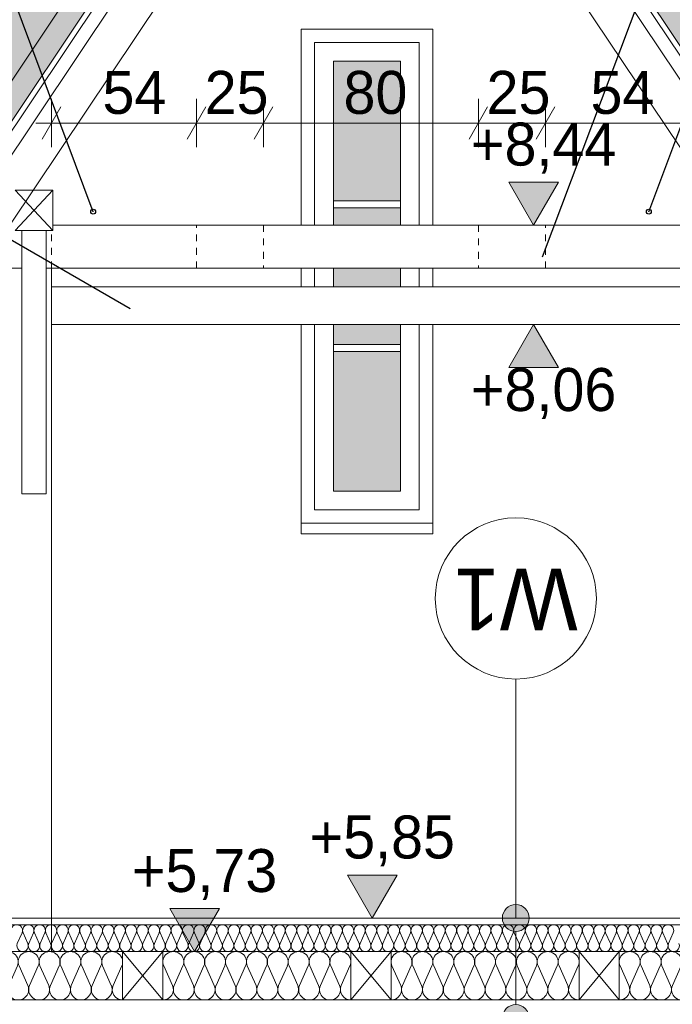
# Model space of a CAD drawing. Extents: x -723047 to -356759, y -30024 to 53940.
# Tile 49 of 121: x -643791 to -641360, y -6796 to -3130. Entities that reach past the tile are written whole.
import ezdxf

# ---------------------------------------------------------------- set-up
doc = ezdxf.new("R2010")
doc.units = 0
doc.header["$MEASUREMENT"] = 0
doc.linetypes.add('Hidden Line', pattern=[50, 25, -25])
for name, color, linetype, lineweight, true_color in [('Arch kolorystyka_Nr_Pióra__104', 7, 'Continuous', 13, 0x876532), ('Arch ocieplenie_Nr_Pióra__44', 7, 'Continuous', 13, 0x029e21), ('Arch stropy_Nr_Pióra__9', 7, 'Continuous', 13, 0x3dad99), ('arch wypelnienia_Nr_Pióra__108', 7, 'Continuous', 13, 0xfd8379), ('arch wypelnienia_Nr_Pióra__2', 7, 'Continuous', 13, 0x7f7f7f)]:
    doc.layers.add(name, color=color, linetype=linetype, lineweight=lineweight, true_color=true_color)
for name, color, linetype, lineweight in [('Arch konstrukcja dachu_Nr_Pióra__46', 5, 'Continuous', 13), ('Arch opisy_Nr_Pióra__1', 7, 'Continuous', 25), ('Arch opisy_Nr_Pióra__21', 7, 'Continuous', 9), ('INWENT KONST. DREWNIANA_Nr_Pióra__21', 7, 'Continuous', 9), ('INWENT OPISY_Nr_Pióra__21', 7, 'Continuous', 9), ('INWENT WYMIARY_Nr_Pióra__21', 7, 'Continuous', 9), ('INWENT. OKNA_Nr_Pióra__21', 7, 'Continuous', 9), ('INWENT. OKNA_Nr_Pióra__5', 7, 'Continuous', 13), ('INWENT.ŚCIANY_Nr_Pióra__21', 7, 'Continuous', 9), ('Inwentaryzacja Konst._Nr_Pióra__1', 7, 'Continuous', 25)]:
    doc.layers.add(name, color=color, linetype=linetype, lineweight=lineweight)
for name, color, linetype in [('Arch ocieplenie', 7, 'Continuous'), ('Arch opisy', 7, 'Continuous'), ('INWENT WYMIARY', 7, 'Continuous')]:
    doc.layers.add(name, color=color, linetype=linetype)
doc.styles.add('GENERATED_STYLE_2', font='txt')
doc.styles.add('GENERATED_STYLE_4', font='txt')
doc.dimstyles.new('GENERATED_STYLE__1', dxfattribs={"dimtxt": 160.000002, "dimasz": 91.2, "dimexe": 0.18, "dimexo": 0, "dimgap": 0.09, "dimtad": 1, "dimtih": 1, "dimtoh": 1, "dimdec": 0, "dimlfac": 0.1, "dimzin": 0, "dimdsep": 46, "dimtxsty": 'GENERATED_STYLE_2', "dimblk": 'ARROWHEAD_2', "dimblk1": 'ARROWHEAD_2', "dimblk2": 'ARROWHEAD_2', "dimcen": 0.09, "dimclrd": 7, "dimclre": 7, "dimclrt": 7, "dimazin": 0, "dimtfac": 1, "dimtdec": 4, "dimtmove": 0, "dimatfit": 3, "dimfxl": 0, "dimtolj": 1, "dimtzin": 0, "dimarcsym": 0})
doc.dimstyles.new('GENERATED_STYLE__10', dxfattribs={"dimtxt": 0.18, "dimasz": 182.4, "dimexe": 0.18, "dimexo": 0.0625, "dimgap": 0.09, "dimtad": 0, "dimtih": 1, "dimtoh": 1, "dimdec": 4, "dimzin": 0, "dimdsep": 46, "dimcen": 0.09, "dimadec": 0, "dimazin": 0, "dimtfac": 1, "dimtdec": 4, "dimtmove": 0, "dimatfit": 3, "dimldrblk": 'ARROWHEAD_5', "dimfxl": 0, "dimtolj": 1, "dimtzin": 0, "dimarcsym": 0})
doc.dimstyles.new('GENERATED_STYLE__4', dxfattribs={"dimtxt": 160.000002, "dimasz": 91.2, "dimexe": 0.18, "dimexo": 0, "dimgap": 0.09, "dimtad": 1, "dimtih": 1, "dimtoh": 1, "dimdec": 0, "dimlfac": 0.1, "dimzin": 0, "dimdsep": 46, "dimtxsty": 'GENERATED_STYLE_2', "dimblk": 'ARROWHEAD_2', "dimblk1": 'ARROWHEAD_2', "dimblk2": 'ARROWHEAD_2', "dimcen": 0.09, "dimclrd": 7, "dimclre": 7, "dimclrt": 7, "dimazin": 0, "dimtfac": 1, "dimtdec": 4, "dimtmove": 2, "dimatfit": 3, "dimfxl": 0, "dimtolj": 1, "dimtzin": 0, "dimarcsym": 0})

# ---------------------------------------------------------------- blocks, each defined once
blk = doc.blocks.new('Izolacja cieplna 14_64', base_point=(-645482, -6599.6))
at = {"layer": 'Arch ocieplenie_Nr_Pióra__44', "linetype": 'Continuous'}
for p, q in [((-643799.4, -6569.8), (-643781.7, -6529.4)), ((-643778.1, -6529.4), (-643760.4, -6569.8)), ((-643756.9, -6569.8), (-643739.2, -6529.4)), ((-643735.6, -6529.4), (-643717.9, -6569.8)), ((-643714.3, -6569.8), (-643696.6, -6529.4)), ((-643693, -6529.4), (-643675.3, -6569.8)), ((-643671.7, -6569.8), (-643654, -6529.4)), ((-643650.5, -6529.4), (-643632.8, -6569.8)), ((-643629.2, -6569.8), (-643611.5, -6529.4)), ((-643607.9, -6529.4), (-643590.2, -6569.8)), ((-643586.6, -6569.8), (-643568.9, -6529.4)), ((-643565.4, -6529.4), (-643547.7, -6569.8)), ((-643544.1, -6569.8), (-643526.4, -6529.4)), ((-643522.8, -6529.4), (-643505.1, -6569.8)), ((-643501.5, -6569.8), (-643483.8, -6529.4)), ((-643480.3, -6529.4), (-643462.6, -6569.8)), ((-643459, -6569.8), (-643441.3, -6529.4)), ((-643437.7, -6529.4), (-643420, -6569.8)), ((-643416.4, -6569.8), (-643398.7, -6529.4)), ((-643395.2, -6529.4), (-643377.5, -6569.8)), ((-643373.9, -6569.8), (-643356.2, -6529.4)), ((-643352.6, -6529.4), (-643334.9, -6569.8)), ((-643331.3, -6569.8), (-643313.6, -6529.4)), ((-643310, -6529.4), (-643292.3, -6569.8)), ((-643288.8, -6569.8), (-643271.1, -6529.4)), ((-643267.5, -6529.4), (-643249.8, -6569.8)), ((-643246.2, -6569.8), (-643228.5, -6529.4)), ((-643224.9, -6529.4), (-643207.2, -6569.8)), ((-643203.7, -6569.8), (-643186, -6529.4)), ((-643182.4, -6529.4), (-643164.7, -6569.8)), ((-643161.1, -6569.8), (-643143.4, -6529.4)), ((-643139.8, -6529.4), (-643122.1, -6569.8)), ((-643118.6, -6569.8), (-643100.9, -6529.4)), ((-643097.3, -6529.4), (-643079.6, -6569.8)), ((-643076, -6569.8), (-643058.3, -6529.4)), ((-643054.7, -6529.4), (-643037, -6569.8)), ((-643033.5, -6569.8), (-643015.8, -6529.4)), ((-643012.2, -6529.4), (-642994.5, -6569.8)), ((-642990.9, -6569.8), (-642973.2, -6529.4)), ((-642969.6, -6529.4), (-642951.9, -6569.8)), ((-642948.3, -6569.8), (-642930.6, -6529.4)), ((-642927.1, -6529.4), (-642909.4, -6569.8)), ((-642905.8, -6569.8), (-642888.1, -6529.4)), ((-642884.5, -6529.4), (-642866.8, -6569.8)), ((-642863.2, -6569.8), (-642845.5, -6529.4)), ((-642842, -6529.4), (-642824.3, -6569.8)), ((-642820.7, -6569.8), (-642803, -6529.4)), ((-642799.4, -6529.4), (-642781.7, -6569.8)), ((-642778.1, -6569.8), (-642760.4, -6529.4)), ((-642756.9, -6529.4), (-642739.2, -6569.8)), ((-642735.6, -6569.8), (-642717.9, -6529.4)), ((-642714.3, -6529.4), (-642696.6, -6569.8)), ((-642693, -6569.8), (-642675.3, -6529.4)), ((-642671.7, -6529.4), (-642654, -6569.8)), ((-642650.5, -6569.8), (-642632.8, -6529.4)), ((-642629.2, -6529.4), (-642611.5, -6569.8)), ((-642607.9, -6569.8), (-642590.2, -6529.4)), ((-642586.6, -6529.4), (-642568.9, -6569.8)), ((-642565.4, -6569.8), (-642547.7, -6529.4)), ((-642544.1, -6529.4), (-642526.4, -6569.8)), ((-642522.8, -6569.8), (-642505.1, -6529.4)), ((-642501.5, -6529.4), (-642483.8, -6569.8)), ((-642480.3, -6569.8), (-642462.6, -6529.4)), ((-642459, -6529.4), (-642441.3, -6569.8)), ((-642437.7, -6569.8), (-642420, -6529.4)), ((-642416.4, -6529.4), (-642398.7, -6569.8)), ((-642395.2, -6569.8), (-642377.5, -6529.4)), ((-642373.9, -6529.4), (-642356.2, -6569.8)), ((-642352.6, -6569.8), (-642334.9, -6529.4)), ((-642331.3, -6529.4), (-642313.6, -6569.8)), ((-642310, -6569.8), (-642292.3, -6529.4)), ((-642288.8, -6529.4), (-642271.1, -6569.8)), ((-642267.5, -6569.8), (-642249.8, -6529.4)), ((-642246.2, -6529.4), (-642228.5, -6569.8)), ((-642224.9, -6569.8), (-642207.2, -6529.4)), ((-642203.7, -6529.4), (-642186, -6569.8)), ((-642182.4, -6569.8), (-642164.7, -6529.4)), ((-642161.1, -6529.4), (-642143.4, -6569.8)), ((-642139.8, -6569.8), (-642122.1, -6529.4)), ((-642118.6, -6529.4), (-642100.9, -6569.8)), ((-642097.3, -6569.8), (-642079.6, -6529.4)), ((-642076, -6529.4), (-642058.3, -6569.8)), ((-642054.7, -6569.8), (-642037, -6529.4)), ((-642033.5, -6529.4), (-642015.7, -6569.8)), ((-642012.2, -6569.8), (-641994.5, -6529.4)), ((-641990.9, -6529.4), (-641973.2, -6569.8)), ((-641969.6, -6569.8), (-641951.9, -6529.4)), ((-641948.3, -6529.4), (-641930.6, -6569.8)), ((-641927.1, -6569.8), (-641909.4, -6529.4)), ((-641905.8, -6529.4), (-641888.1, -6569.8)), ((-641884.5, -6569.8), (-641866.8, -6529.4)), ((-641863.2, -6529.4), (-641845.5, -6569.8)), ((-641842, -6569.8), (-641824.3, -6529.4)), ((-641820.7, -6529.4), (-641803, -6569.8)), ((-641799.4, -6569.8), (-641781.7, -6529.4)), ((-641778.1, -6529.4), (-641760.4, -6569.8)), ((-641756.9, -6569.8), (-641739.2, -6529.4)), ((-641735.6, -6529.4), (-641717.9, -6569.8)), ((-641714.3, -6569.8), (-641696.6, -6529.4)), ((-641693, -6529.4), (-641675.3, -6569.8)), ((-641671.7, -6569.8), (-641654, -6529.4)), ((-641650.5, -6529.4), (-641632.8, -6569.8)), ((-641629.2, -6569.8), (-641611.5, -6529.4)), ((-641607.9, -6529.4), (-641590.2, -6569.8)), ((-641586.6, -6569.8), (-641568.9, -6529.4)), ((-641565.4, -6529.4), (-641547.7, -6569.8)), ((-641544.1, -6569.8), (-641526.4, -6529.4)), ((-641522.8, -6529.4), (-641505.1, -6569.8)), ((-641501.5, -6569.8), (-641483.8, -6529.4)), ((-641480.3, -6529.4), (-641462.6, -6569.8)), ((-641459, -6569.8), (-641441.3, -6529.4)), ((-641437.7, -6529.4), (-641420, -6569.8)), ((-641416.4, -6569.8), (-641398.7, -6529.4)), ((-641395.2, -6529.4), (-641377.5, -6569.8)), ((-641373.9, -6569.8), (-641356.2, -6529.4))]:
    blk.add_line(p, q, dxfattribs=at)
for centre, start_param, end_param in [((-643801.2, -6520.9), 5.870392, 9.837571), ((-643758.6, -6520.9), 5.870392, 9.837571), ((-643716.1, -6520.9), 5.870392, 9.837571), ((-643673.5, -6520.9), 5.870392, 9.837571), ((-643631, -6520.9), 5.870392, 9.837571), ((-643588.4, -6520.9), 5.870392, 9.837571), ((-643545.9, -6520.9), 5.870392, 9.837571), ((-643503.3, -6520.9), 5.870392, 9.837571), ((-643460.8, -6520.9), 5.870392, 9.837571), ((-643418.2, -6520.9), 5.870392, 9.837571), ((-643375.7, -6520.9), 5.870392, 9.837571), ((-643333.1, -6520.9), 5.870392, 9.837571), ((-643290.6, -6520.9), 5.870392, 9.837571), ((-643248, -6520.9), 5.870392, 9.837571), ((-643205.5, -6520.9), 5.870392, 9.837571), ((-643162.9, -6520.9), 5.870392, 9.837571), ((-643120.3, -6520.9), 5.870392, 9.837571), ((-643077.8, -6520.9), 5.870392, 9.837571), ((-643035.2, -6520.9), 5.870392, 9.837571), ((-642992.7, -6520.9), 5.870392, 9.837571), ((-642950.1, -6520.9), 5.870392, 9.837571), ((-642907.6, -6520.9), 5.870392, 9.837571), ((-642865, -6520.9), 5.870392, 9.837571), ((-642822.5, -6520.9), 5.870392, 9.837571), ((-642779.9, -6520.9), 5.870392, 9.837571), ((-642737.4, -6520.9), 5.870392, 9.837571), ((-642694.8, -6520.9), 5.870392, 9.837571), ((-642652.3, -6520.9), 5.870392, 9.837571), ((-642609.7, -6520.9), 5.870392, 9.837571), ((-642567.2, -6520.9), 5.870392, 9.837571), ((-642524.6, -6520.9), 5.870392, 9.837571), ((-642482, -6520.9), 5.870392, 9.837571), ((-642439.5, -6520.9), 5.870392, 9.837571), ((-642396.9, -6520.9), 5.870392, 9.837571), ((-642354.4, -6520.9), 5.870392, 9.837571), ((-642311.8, -6520.9), 5.870392, 9.837571), ((-642269.3, -6520.9), 5.870392, 9.837571), ((-642226.7, -6520.9), 5.870392, 9.837571), ((-642184.2, -6520.9), 5.870392, 9.837571), ((-642141.6, -6520.9), 5.870392, 9.837571), ((-642099.1, -6520.9), 5.870392, 9.837571), ((-642056.5, -6520.9), 5.870392, 9.837571), ((-642014, -6520.9), 5.870392, 9.837571), ((-641971.4, -6520.9), 5.870392, 9.837571), ((-641928.9, -6520.9), 5.870392, 9.837571), ((-641886.3, -6520.9), 5.870392, 9.837571), ((-641843.7, -6520.9), 5.870392, 9.837571), ((-641801.2, -6520.9), 5.870392, 9.837571), ((-641758.6, -6520.9), 5.870392, 9.837571), ((-641716.1, -6520.9), 5.870392, 9.837571), ((-641673.5, -6520.9), 5.870392, 9.837571), ((-641631, -6520.9), 5.870392, 9.837571), ((-641588.4, -6520.9), 5.870392, 9.837571), ((-641545.9, -6520.9), 5.870392, 9.837571), ((-641503.3, -6520.9), 5.870392, 9.837571), ((-641460.8, -6520.9), 5.870392, 9.837571), ((-641418.2, -6520.9), 5.870392, 9.837571), ((-641375.7, -6520.9), 5.870392, 9.837571), ((-643779.9, -6578.3), 2.7288, 6.695979), ((-643737.4, -6578.3), 2.7288, 6.695979), ((-643694.8, -6578.3), 2.7288, 6.695979), ((-643652.3, -6578.3), 2.7288, 6.695979), ((-643609.7, -6578.3), 2.7288, 6.695979), ((-643567.2, -6578.3), 2.7288, 6.695979), ((-643524.6, -6578.3), 2.7288, 6.695979), ((-643482, -6578.3), 2.7288, 6.695979), ((-643439.5, -6578.3), 2.7288, 6.695979), ((-643396.9, -6578.3), 2.7288, 6.695979), ((-643354.4, -6578.3), 2.7288, 6.695979), ((-643311.8, -6578.3), 2.7288, 6.695979), ((-643269.3, -6578.3), 2.7288, 6.695979), ((-643226.7, -6578.3), 2.7288, 6.695979), ((-643184.2, -6578.3), 2.7288, 6.695979), ((-643141.6, -6578.3), 2.7288, 6.695979), ((-643099.1, -6578.3), 2.7288, 6.695979), ((-643056.5, -6578.3), 2.7288, 6.695979), ((-643014, -6578.3), 2.7288, 6.695979), ((-642971.4, -6578.3), 2.7288, 6.695979), ((-642928.9, -6578.3), 2.7288, 6.695979), ((-642886.3, -6578.3), 2.7288, 6.695979), ((-642843.8, -6578.3), 2.7288, 6.695979), ((-642801.2, -6578.3), 2.7288, 6.695979), ((-642758.6, -6578.3), 2.7288, 6.695979), ((-642716.1, -6578.3), 2.7288, 6.695979), ((-642673.5, -6578.3), 2.7288, 6.695979), ((-642631, -6578.3), 2.7288, 6.695979), ((-642588.4, -6578.3), 2.7288, 6.695979), ((-642545.9, -6578.3), 2.7288, 6.695979), ((-642503.3, -6578.3), 2.7288, 6.695979), ((-642460.8, -6578.3), 2.7288, 6.695979), ((-642418.2, -6578.3), 2.7288, 6.695979), ((-642375.7, -6578.3), 2.7288, 6.695979), ((-642333.1, -6578.3), 2.7288, 6.695979), ((-642290.6, -6578.3), 2.7288, 6.695979), ((-642248, -6578.3), 2.7288, 6.695979), ((-642205.5, -6578.3), 2.7288, 6.695979), ((-642162.9, -6578.3), 2.7288, 6.695979), ((-642120.3, -6578.3), 2.7288, 6.695979), ((-642077.8, -6578.3), 2.7288, 6.695979), ((-642035.2, -6578.3), 2.7288, 6.695979), ((-641992.7, -6578.3), 2.7288, 6.695979), ((-641950.1, -6578.3), 2.7288, 6.695979), ((-641907.6, -6578.3), 2.7288, 6.695979), ((-641865, -6578.3), 2.7288, 6.695979), ((-641822.5, -6578.3), 2.7288, 6.695979), ((-641779.9, -6578.3), 2.7288, 6.695979), ((-641737.4, -6578.3), 2.7288, 6.695979), ((-641694.8, -6578.3), 2.7288, 6.695979), ((-641652.3, -6578.3), 2.7288, 6.695979), ((-641609.7, -6578.3), 2.7288, 6.695979), ((-641567.2, -6578.3), 2.7288, 6.695979), ((-641524.6, -6578.3), 2.7288, 6.695979), ((-641482, -6578.3), 2.7288, 6.695979), ((-641439.5, -6578.3), 2.7288, 6.695979), ((-641396.9, -6578.3), 2.7288, 6.695979), ((-641354.4, -6578.3), 2.7288, 6.695979)]:
    blk.add_ellipse(centre, major_axis=(21.3, 0), ratio=0.999587, start_param=start_param, end_param=end_param, dxfattribs=at)
blk = doc.blocks.new('Izolacja cieplna 14_65', base_point=(-643257, -6779.6))
at = {"layer": 'Arch ocieplenie_Nr_Pióra__44', "linetype": 'Continuous'}
for p, q in [((-643253.8, -6653.3), (-643221.4, -6726)), ((-643214.9, -6726), (-643182.5, -6653.3)), ((-643176, -6653.3), (-643143.6, -6726)), ((-643137.1, -6726), (-643104.8, -6653.3)), ((-643098.2, -6653.3), (-643065.9, -6726)), ((-643059.3, -6726), (-643027, -6653.3)), ((-643020.4, -6653.3), (-642988.1, -6726)), ((-642981.6, -6726), (-642949.2, -6653.3)), ((-642942.7, -6653.3), (-642910.3, -6726)), ((-642903.8, -6726), (-642871.4, -6653.3)), ((-642864.9, -6653.3), (-642832.5, -6726)), ((-642826, -6726), (-642793.6, -6653.3)), ((-642787.1, -6653.3), (-642754.8, -6726)), ((-642748.2, -6726), (-642715.9, -6653.3)), ((-642709.3, -6653.3), (-642677, -6726)), ((-642670.4, -6726), (-642638.1, -6653.3)), ((-642631.6, -6653.3), (-642599.2, -6726)), ((-642592.7, -6726), (-642560.3, -6653.3))]:
    blk.add_line(p, q, dxfattribs=at)
for centre, start_param, end_param in [((-643218.2, -6637.9), 5.870392, 9.837571), ((-643140.4, -6637.9), 5.870392, 9.837571), ((-643062.6, -6637.9), 5.870392, 9.837571), ((-642984.8, -6637.9), 5.870392, 9.837571), ((-642907, -6637.9), 5.870392, 9.837571), ((-642829.3, -6637.9), 5.870392, 9.837571), ((-642751.5, -6637.9), 5.870392, 9.837571), ((-642673.7, -6637.9), 5.870392, 9.837571), ((-642595.9, -6637.9), 5.870392, 9.837571), ((-643257, -6741.3), 4.712389, 6.695979), ((-643179.3, -6741.3), 2.7288, 6.695979), ((-643101.5, -6741.3), 2.7288, 6.695979), ((-643023.7, -6741.3), 2.7288, 6.695979), ((-642945.9, -6741.3), 2.7288, 6.695979), ((-642868.2, -6741.3), 2.7288, 6.695979), ((-642790.4, -6741.3), 2.7288, 6.695979), ((-642712.6, -6741.3), 2.7288, 6.695979), ((-642634.8, -6741.3), 2.7288, 6.695979), ((-642557, -6741.3), 2.7288, 4.712389)]:
    blk.add_ellipse(centre, major_axis=(38.9, 0), ratio=0.984395, start_param=start_param, end_param=end_param, dxfattribs=at)
blk = doc.blocks.new('Izolacja cieplna 14_66', base_point=(-644107, -6779.6))
at = {"layer": 'Arch ocieplenie_Nr_Pióra__44', "linetype": 'Continuous'}
for p, q in [((-644103.8, -6653.3), (-644071.4, -6726)), ((-644064.9, -6726), (-644032.5, -6653.3)), ((-644026, -6653.3), (-643993.6, -6726)), ((-643987.1, -6726), (-643954.8, -6653.3)), ((-643948.2, -6653.3), (-643915.9, -6726)), ((-643909.3, -6726), (-643877, -6653.3)), ((-643870.4, -6653.3), (-643838.1, -6726)), ((-643831.6, -6726), (-643799.2, -6653.3)), ((-643792.7, -6653.3), (-643760.3, -6726)), ((-643753.8, -6726), (-643721.4, -6653.3)), ((-643714.9, -6653.3), (-643682.5, -6726)), ((-643676, -6726), (-643643.6, -6653.3)), ((-643637.1, -6653.3), (-643604.8, -6726)), ((-643598.2, -6726), (-643565.9, -6653.3)), ((-643559.3, -6653.3), (-643527, -6726)), ((-643520.4, -6726), (-643488.1, -6653.3)), ((-643481.6, -6653.3), (-643449.2, -6726)), ((-643442.7, -6726), (-643410.3, -6653.3))]:
    blk.add_line(p, q, dxfattribs=at)
for centre, start_param, end_param in [((-644068.2, -6637.9), 5.870392, 9.837571), ((-643990.4, -6637.9), 5.870392, 9.837571), ((-643912.6, -6637.9), 5.870392, 9.837571), ((-643834.8, -6637.9), 5.870392, 9.837571), ((-643757, -6637.9), 5.870392, 9.837571), ((-643679.3, -6637.9), 5.870392, 9.837571), ((-643601.5, -6637.9), 5.870392, 9.837571), ((-643523.7, -6637.9), 5.870392, 9.837571), ((-643445.9, -6637.9), 5.870392, 9.837571), ((-644107, -6741.3), 4.712389, 6.695979), ((-644029.3, -6741.3), 2.7288, 6.695979), ((-643951.5, -6741.3), 2.7288, 6.695979), ((-643873.7, -6741.3), 2.7288, 6.695979), ((-643795.9, -6741.3), 2.7288, 6.695979), ((-643718.2, -6741.3), 2.7288, 6.695979), ((-643640.4, -6741.3), 2.7288, 6.695979), ((-643562.6, -6741.3), 2.7288, 6.695979), ((-643484.8, -6741.3), 2.7288, 6.695979), ((-643407, -6741.3), 2.7288, 4.712389)]:
    blk.add_ellipse(centre, major_axis=(38.9, 0), ratio=0.984395, start_param=start_param, end_param=end_param, dxfattribs=at)
blk = doc.blocks.new('Izolacja cieplna 14_69', base_point=(-642407, -6779.6))
at = {"layer": 'Arch ocieplenie_Nr_Pióra__44', "linetype": 'Continuous'}
for p, q in [((-642403.8, -6653.3), (-642371.4, -6726)), ((-642364.9, -6726), (-642332.5, -6653.3)), ((-642326, -6653.3), (-642293.6, -6726)), ((-642287.1, -6726), (-642254.8, -6653.3)), ((-642248.2, -6653.3), (-642215.9, -6726)), ((-642209.3, -6726), (-642177, -6653.3)), ((-642170.4, -6653.3), (-642138.1, -6726)), ((-642131.6, -6726), (-642099.2, -6653.3)), ((-642092.7, -6653.3), (-642060.3, -6726)), ((-642053.8, -6726), (-642021.4, -6653.3)), ((-642014.9, -6653.3), (-641982.5, -6726)), ((-641976, -6726), (-641943.6, -6653.3)), ((-641937.1, -6653.3), (-641904.8, -6726)), ((-641898.2, -6726), (-641865.9, -6653.3)), ((-641859.3, -6653.3), (-641827, -6726)), ((-641820.4, -6726), (-641788.1, -6653.3)), ((-641781.6, -6653.3), (-641749.2, -6726)), ((-641742.7, -6726), (-641710.3, -6653.3))]:
    blk.add_line(p, q, dxfattribs=at)
for centre, start_param, end_param in [((-642368.2, -6637.9), 5.870392, 9.837571), ((-642290.4, -6637.9), 5.870392, 9.837571), ((-642212.6, -6637.9), 5.870392, 9.837571), ((-642134.8, -6637.9), 5.870392, 9.837571), ((-642057, -6637.9), 5.870392, 9.837571), ((-641979.3, -6637.9), 5.870392, 9.837571), ((-641901.5, -6637.9), 5.870392, 9.837571), ((-641823.7, -6637.9), 5.870392, 9.837571), ((-641745.9, -6637.9), 5.870392, 9.837571), ((-642407, -6741.3), 4.712389, 6.695979), ((-642329.3, -6741.3), 2.7288, 6.695979), ((-642251.5, -6741.3), 2.7288, 6.695979), ((-642173.7, -6741.3), 2.7288, 6.695979), ((-642095.9, -6741.3), 2.7288, 6.695979), ((-642018.2, -6741.3), 2.7288, 6.695979), ((-641940.4, -6741.3), 2.7288, 6.695979), ((-641862.6, -6741.3), 2.7288, 6.695979), ((-641784.8, -6741.3), 2.7288, 6.695979), ((-641707, -6741.3), 2.7288, 4.712389)]:
    blk.add_ellipse(centre, major_axis=(38.9, 0), ratio=0.984395, start_param=start_param, end_param=end_param, dxfattribs=at)
blk = doc.blocks.new('Izolacja cieplna 14_70', base_point=(-641557, -6779.6))
at = {"layer": 'Arch ocieplenie_Nr_Pióra__44', "linetype": 'Continuous'}
for p, q in [((-641553.8, -6653.3), (-641521.4, -6726)), ((-641514.9, -6726), (-641482.5, -6653.3)), ((-641476, -6653.3), (-641443.6, -6726)), ((-641437.1, -6726), (-641404.8, -6653.3)), ((-641398.2, -6653.3), (-641365.9, -6726)), ((-641359.3, -6726), (-641327, -6653.3)), ((-641320.4, -6653.3), (-641288.1, -6726)), ((-641281.6, -6726), (-641249.2, -6653.3)), ((-641242.7, -6653.3), (-641210.3, -6726)), ((-641203.8, -6726), (-641171.4, -6653.3)), ((-641164.9, -6653.3), (-641132.5, -6726)), ((-641126, -6726), (-641093.6, -6653.3)), ((-641087.1, -6653.3), (-641054.8, -6726)), ((-641048.2, -6726), (-641015.9, -6653.3)), ((-641009.3, -6653.3), (-640977, -6726)), ((-640970.4, -6726), (-640938.1, -6653.3)), ((-640931.6, -6653.3), (-640899.2, -6726)), ((-640892.7, -6726), (-640860.3, -6653.3))]:
    blk.add_line(p, q, dxfattribs=at)
for centre, start_param, end_param in [((-641518.2, -6637.9), 5.870392, 9.837571), ((-641440.4, -6637.9), 5.870392, 9.837571), ((-641362.6, -6637.9), 5.870392, 9.837571), ((-641284.8, -6637.9), 5.870392, 9.837571), ((-641207, -6637.9), 5.870392, 9.837571), ((-641129.3, -6637.9), 5.870392, 9.837571), ((-641051.5, -6637.9), 5.870392, 9.837571), ((-640973.7, -6637.9), 5.870392, 9.837571), ((-640895.9, -6637.9), 5.870392, 9.837571), ((-641557, -6741.3), 4.712389, 6.695979), ((-641479.3, -6741.3), 2.7288, 6.695979), ((-641401.5, -6741.3), 2.7288, 6.695979), ((-641323.7, -6741.3), 2.7288, 6.695979), ((-641245.9, -6741.3), 2.7288, 6.695979), ((-641168.2, -6741.3), 2.7288, 6.695979), ((-641090.4, -6741.3), 2.7288, 6.695979), ((-641012.6, -6741.3), 2.7288, 6.695979), ((-640934.8, -6741.3), 2.7288, 6.695979), ((-640857, -6741.3), 2.7288, 4.712389)]:
    blk.add_ellipse(centre, major_axis=(38.9, 0), ratio=0.984395, start_param=start_param, end_param=end_param, dxfattribs=at)
blk = doc.blocks.new('Wymiary_136', base_point=(-641876.1, -3894.6))
at = {"layer": 'INWENT WYMIARY_Nr_Pióra__21', "linetype": 'Continuous'}
blk.add_hatch(color=256, dxfattribs=at).paths.add_polyline_path([(-641876.1, -3894.6), (-641968.9, -3734.6), (-641783.3, -3734.6)], flags=0)
for p, q in [((-641876.1, -3894.6), (-641968.9, -3734.6)), ((-641968.9, -3734.6), (-641783.3, -3734.6)), ((-641783.3, -3734.6), (-641876.1, -3894.6)), ((-641876.1, -3894.6), (-641996.1, -3894.6)), ((-641876.1, -3894.6), (-641756.1, -3894.6))]:
    blk.add_line(p, q, dxfattribs=at)
at = {"layer": 'INWENT WYMIARY_Nr_Pióra__21', "insert": (-642109.5, -3702.6), "char_height": 160, "attachment_point": 7, "style": 'GENERATED_STYLE_2'}
blk.add_mtext('{+8,44}', dxfattribs=at)
blk = doc.blocks.new('Wymiary_137', base_point=(-642477, -6474.6))
at = {"layer": 'INWENT WYMIARY_Nr_Pióra__21', "linetype": 'Continuous'}
blk.add_hatch(color=256, dxfattribs=at).paths.add_polyline_path([(-642477, -6474.6), (-642569.8, -6314.6), (-642384.2, -6314.6)], flags=0)
for p, q in [((-642477, -6474.6), (-642569.8, -6314.6)), ((-642569.8, -6314.6), (-642384.2, -6314.6)), ((-642384.2, -6314.6), (-642477, -6474.6)), ((-642477, -6474.6), (-642597, -6474.6)), ((-642477, -6474.6), (-642357, -6474.6))]:
    blk.add_line(p, q, dxfattribs=at)
at = {"layer": 'INWENT WYMIARY_Nr_Pióra__21', "insert": (-642710.5, -6282.6), "char_height": 160, "attachment_point": 7, "style": 'GENERATED_STYLE_2'}
blk.add_mtext('{+5,85}', dxfattribs=at)
blk = doc.blocks.new('Wymiary_263', base_point=(-641876.1, -4264.6))
at = {"layer": 'INWENT WYMIARY_Nr_Pióra__21', "linetype": 'Continuous'}
blk.add_hatch(color=256, dxfattribs=at).paths.add_polyline_path([(-641876.1, -4264.6), (-641968.9, -4424.6), (-641783.3, -4424.6)], flags=0)
for p, q in [((-641876.1, -4264.6), (-641996.1, -4264.6)), ((-641876.1, -4264.6), (-641968.9, -4424.6)), ((-641876.1, -4264.6), (-641756.1, -4264.6)), ((-641783.3, -4424.6), (-641876.1, -4264.6)), ((-641968.9, -4424.6), (-641783.3, -4424.6))]:
    blk.add_line(p, q, dxfattribs=at)
at = {"layer": 'INWENT WYMIARY_Nr_Pióra__21', "insert": (-642109.5, -4616.6), "char_height": 160, "attachment_point": 7, "style": 'GENERATED_STYLE_2'}
blk.add_mtext('{+8,06}', dxfattribs=at)
blk = doc.blocks.new('Wymiary_266', base_point=(-643139.1, -6599.6))
at = {"layer": 'INWENT WYMIARY_Nr_Pióra__21', "linetype": 'Continuous'}
blk.add_hatch(color=256, dxfattribs=at).paths.add_polyline_path([(-643139.1, -6599.6), (-643231.9, -6439.6), (-643046.3, -6439.6)], flags=0)
for p, q in [((-643139.1, -6599.6), (-643231.9, -6439.6)), ((-643231.9, -6439.6), (-643046.3, -6439.6)), ((-643046.3, -6439.6), (-643139.1, -6599.6)), ((-643139.1, -6599.6), (-643259.1, -6599.6)), ((-643139.1, -6599.6), (-643019.1, -6599.6))]:
    blk.add_line(p, q, dxfattribs=at)
at = {"layer": 'INWENT WYMIARY_Nr_Pióra__21', "insert": (-643372.5, -6407.6), "char_height": 160, "attachment_point": 7, "style": 'GENERATED_STYLE_2'}
blk.add_mtext('{+5,73}', dxfattribs=at)
blk = doc.blocks.new('*D1144')
at = {"layer": 'INWENT WYMIARY_Nr_Pióra__21', "linetype": 'Continuous'}
for p, q in [((-643672, -3604.6), (-643672, -3424.6)), ((-643132, -3604.6), (-643132, -3424.6)), ((-643637.4, -3454.6), (-643706.7, -3574.6)), ((-643097.4, -3454.6), (-643166.7, -3574.6)), ((-643730.7, -3514.6), (-643672, -3514.6)), ((-643672, -3514.6), (-643132, -3514.6))]:
    blk.add_line(p, q, dxfattribs=at)
at = {"layer": 'INWENT WYMIARY_Nr_Pióra__21', "char_height": 160, "attachment_point": 7, "style": 'GENERATED_STYLE_2'}
for s, insert in [('{54}', (-643482.2, -3482.6)), ('{25}', (-643101.5, -3482.6)), ('{80}', (-642584.4, -3482.6)), ('{25}', (-642051.5, -3482.6)), ('{54}', (-641664.4, -3482.6))]:
    blk.add_mtext(s, dxfattribs=dict(at, insert=insert))
blk = doc.blocks.new('ARROWHEAD_2')
at = {"color": 0, "linetype": 'Continuous', "lineweight": 0}
for p, q in [((-0.378, -0.655), (0.378, 0.655)), ((0, 0), (-1, 0))]:
    blk.add_line(p, q, dxfattribs=at)
blk = doc.blocks.new('*D1145')
at = {"layer": 'INWENT WYMIARY_Nr_Pióra__21', "linetype": 'Continuous'}
for p, q in [((-643132, -3604.6), (-643132, -3424.6)), ((-642882, -3604.6), (-642882, -3424.6)), ((-643097.4, -3454.6), (-643166.7, -3574.6)), ((-642847.4, -3454.6), (-642916.7, -3574.6)), ((-643132, -3514.6), (-642882, -3514.6))]:
    blk.add_line(p, q, dxfattribs=at)
at = {"layer": 'INWENT WYMIARY_Nr_Pióra__21', "char_height": 160, "attachment_point": 7, "style": 'GENERATED_STYLE_2'}
for s, insert in [('{54}', (-643482.2, -3482.6)), ('{25}', (-643101.5, -3482.6)), ('{80}', (-642584.4, -3482.6)), ('{25}', (-642051.5, -3482.6)), ('{54}', (-641664.4, -3482.6))]:
    blk.add_mtext(s, dxfattribs=dict(at, insert=insert))
blk = doc.blocks.new('*D1146')
at = {"layer": 'INWENT WYMIARY_Nr_Pióra__21', "linetype": 'Continuous'}
for p, q in [((-642882, -3604.6), (-642882, -3424.6)), ((-642082, -3604.6), (-642082, -3424.6)), ((-642847.4, -3454.6), (-642916.7, -3574.6)), ((-642047.4, -3454.6), (-642116.7, -3574.6)), ((-642882, -3514.6), (-642082, -3514.6))]:
    blk.add_line(p, q, dxfattribs=at)
at = {"layer": 'INWENT WYMIARY_Nr_Pióra__21', "char_height": 160, "attachment_point": 7, "style": 'GENERATED_STYLE_2'}
for s, insert in [('{54}', (-643482.2, -3482.6)), ('{25}', (-643101.5, -3482.6)), ('{80}', (-642584.4, -3482.6)), ('{25}', (-642051.5, -3482.6)), ('{54}', (-641664.4, -3482.6))]:
    blk.add_mtext(s, dxfattribs=dict(at, insert=insert))
blk = doc.blocks.new('*D1147')
at = {"layer": 'INWENT WYMIARY_Nr_Pióra__21', "linetype": 'Continuous'}
for p, q in [((-642082, -3604.6), (-642082, -3424.6)), ((-641832, -3604.6), (-641832, -3424.6)), ((-642047.4, -3454.6), (-642116.7, -3574.6)), ((-641797.4, -3454.6), (-641866.7, -3574.6)), ((-642082, -3514.6), (-641832, -3514.6))]:
    blk.add_line(p, q, dxfattribs=at)
at = {"layer": 'INWENT WYMIARY_Nr_Pióra__21', "char_height": 160, "attachment_point": 7, "style": 'GENERATED_STYLE_2'}
for s, insert in [('{54}', (-643482.2, -3482.6)), ('{25}', (-643101.5, -3482.6)), ('{80}', (-642584.4, -3482.6)), ('{25}', (-642051.5, -3482.6)), ('{54}', (-641664.4, -3482.6))]:
    blk.add_mtext(s, dxfattribs=dict(at, insert=insert))
blk = doc.blocks.new('*D1148')
at = {"layer": 'INWENT WYMIARY_Nr_Pióra__21', "linetype": 'Continuous'}
for p, q in [((-641832, -3604.6), (-641832, -3424.6)), ((-641292, -3604.6), (-641292, -3424.6)), ((-641797.4, -3454.6), (-641866.7, -3574.6)), ((-641326.7, -3574.6), (-641257.4, -3454.6)), ((-641832, -3514.6), (-641292, -3514.6)), ((-641292, -3514.6), (-641233.4, -3514.6))]:
    blk.add_line(p, q, dxfattribs=at)
at = {"layer": 'INWENT WYMIARY_Nr_Pióra__21', "char_height": 160, "attachment_point": 7, "style": 'GENERATED_STYLE_2'}
for s, insert in [('{54}', (-643482.2, -3482.6)), ('{25}', (-643101.5, -3482.6)), ('{80}', (-642584.4, -3482.6)), ('{25}', (-642051.5, -3482.6)), ('{54}', (-641664.4, -3482.6))]:
    blk.add_mtext(s, dxfattribs=dict(at, insert=insert))
blk = doc.blocks.new('ARROWHEAD_5')
at = {"color": 0, "linetype": 'Continuous', "lineweight": 0}
blk.add_line((0, 0), (-1, 0), dxfattribs=at)
blk.add_solid([(-1, 0.2679), (0, 0), (-1, -0.2679), (-1, 0.2679)], dxfattribs=at)
blk = doc.blocks.new('Linia_153', base_point=(-641942.6, -6847.1))
at = {"layer": 'Arch opisy_Nr_Pióra__21', "linetype": 'Continuous'}
for points in [[(-641892.6, -6474.6), (-641896.4, -6455.5), (-641907.3, -6439.3), (-641923.5, -6428.4), (-641942.6, -6424.6), (-641961.8, -6428.4), (-641978, -6439.3), (-641988.8, -6455.5), (-641992.6, -6474.6), (-641988.8, -6493.7), (-641978, -6510), (-641961.8, -6520.8), (-641942.6, -6524.6), (-641923.5, -6520.8), (-641907.3, -6510), (-641896.4, -6493.7)], [(-641892.6, -6847.1), (-641896.4, -6828), (-641907.3, -6811.8), (-641923.5, -6800.9), (-641942.6, -6797.1), (-641961.8, -6800.9), (-641978, -6811.8), (-641988.8, -6828), (-641992.6, -6847.1), (-641988.8, -6866.2), (-641978, -6882.5), (-641961.8, -6893.3), (-641942.6, -6897.1), (-641923.5, -6893.3), (-641907.3, -6882.5), (-641896.4, -6866.2)]]:
    blk.add_hatch(color=256, dxfattribs=at).paths.add_polyline_path(points, flags=0)
blk.add_line((-641942.6, -6797.1), (-641942.6, -6524.6), dxfattribs=at)
for centre in [(-641942.6, -6474.6), (-641942.6, -6847.1)]:
    blk.add_circle(centre, 50, dxfattribs=at)
blk = doc.blocks.new('Linia_154', base_point=(-641942.6, -6474.6))
at = {"layer": 'Arch opisy_Nr_Pióra__21', "linetype": 'Continuous'}
blk.add_line((-641942.6, -6474.6), (-641942.6, -5584.8), dxfattribs=at)
blk.add_circle((-641942.6, -5284.8), 300, dxfattribs=at)

msp = doc.modelspace()

# ---------------------------------------------------------------- hatches: boundary and pattern name
at = {"layer": 'Arch kolorystyka_Nr_Pióra__104', "linetype": 'Continuous', "lineweight": 0, "true_color": 0x21190c}
msp.add_hatch(color=28, dxfattribs=at).paths.add_polyline_path([(-647922, -6554.6), (-647922, -8874.6), (-647815, -8996, -0.090327), (-647822, -8957.2), (-647822, -8790.6, -0.189103), (-647842, -8739.6), (-647732, -8753.3), (-647732, -8723.3), (-647694.9, -8723.3), (-647674.6, -8707.4), (-647688.6, -8689.4), (-647688.6, -8539.4), (-647222, -8174.8), (-647012.5, -8011.2), (-646835.8, -7863.7), (-646733.6, -7714), (-646622, -7547.1), (-642529.6, -1426.1), (-644022, -1426.1), (-644022, -2824.6), (-644022, -3064.6), (-645322, -3064.6), (-645322, -4939.6), (-645322, -5179.6), (-646622, -5179.6), (-646622, -6314.6), (-646622, -6554.6)], flags=0)
at = {"layer": 'arch wypelnienia_Nr_Pióra__108', "linetype": 'Continuous'}
msp.add_hatch(color=256, dxfattribs=at).paths.add_polyline_path([(-646881.5, -8011.2), (-646881.5, -8058.8), (-646844.5, -8029.9), (-646672, -7771.9), (-642482, -1505), (-641712, -2656.8), (-639314.6, -6242.5), (-638603, -6340.8), (-637798.7, -6451.9), (-637402, -6451.9), (-637402, -6314.6), (-638352, -6314.6), (-638352, -6225.4), (-638603, -6190.8), (-639314.6, -6092.5), (-641712, -2506.8), (-642434.5, -1426.1), (-642529.6, -1426.1), (-646672, -7621.9), (-646835.8, -7866.8), (-646835.8, -7867.7), (-646879.8, -7964.7, 0.106733), (-646881.5, -7973), (-646881.5, -7981.2), (-646877.5, -7981.2, -0.414214), (-646875.5, -7983.2), (-646875.5, -7996.7, -0.414214), (-646877.5, -7998.7), (-646881.5, -7998.7)], flags=0)
at = {"layer": 'arch wypelnienia_Nr_Pióra__2', "linetype": 'Continuous', "lineweight": 0, "true_color": 0x1f1f1f}
for points in [[(-642372, -3804.6), (-642372, -3284.6), (-642622, -3284.6), (-642622, -3804.6)], [(-642372, -3830.6), (-642622, -3830.6), (-642622, -3894.6), (-642372, -3894.6)], [(-642372, -4124.6), (-642372, -4054.6), (-642622, -4054.6), (-642622, -4124.6)], [(-642372, -4338.6), (-642372, -4264.6), (-642622, -4264.6), (-642622, -4338.6)], [(-642372, -4884.6), (-642372, -4364.6), (-642622, -4364.6), (-642622, -4884.6)]]:
    msp.add_hatch(color=250, dxfattribs=at).paths.add_polyline_path(points, flags=0)

# ---------------------------------------------------------------- linework, layer by layer
at = {"layer": 'Arch konstrukcja dachu_Nr_Pióra__46', "linetype": 'Hidden Line'}
for p, q in [((-643132, -4054.6), (-643132, -3894.6)), ((-643132, -3894.6), (-642882, -3894.6)), ((-642882, -3894.6), (-642882, -4054.6)), ((-641832, -3894.6), (-642082, -3894.6)), ((-642082, -3894.6), (-642082, -4054.6)), ((-641832, -4054.6), (-641832, -3894.6)), ((-642882, -4054.6), (-643132, -4054.6)), ((-642082, -4054.6), (-641832, -4054.6))]:
    msp.add_line(p, q, dxfattribs=at)
at = {"layer": 'Arch stropy_Nr_Pióra__9', "linetype": 'Continuous'}
for p, q in [((-639482, -6474.6), (-645482, -6474.6)), ((-639482, -6499.6), (-645482, -6499.6))]:
    msp.add_line(p, q, dxfattribs=at)
at = {"layer": 'INWENT KONST. DREWNIANA_Nr_Pióra__21', "linetype": 'Continuous'}
for p, q in [((-642529.6, -1426.1), (-646844.5, -7879.9)), ((-642482, -1505), (-646844.5, -8029.9)), ((-642482, -1505), (-639313.9, -6243.5)), ((-642482, -1541), (-646829.7, -8043.7)), ((-642482, -1541), (-639340.6, -6239.6)), ((-642482, -1631), (-647238.2, -8744.6)), ((-642482, -1631), (-639039.7, -6779.6)), ((-642764, -2304.6), (-643827.1, -3894.6)), ((-642200.1, -2304.6), (-641223.9, -3764.6)), ((-643807, -3764.6), (-643667, -3764.6)), ((-643667, -3914.6), (-643807, -3764.6)), ((-643807, -3914.6), (-643667, -3764.6)), ((-643667, -3764.6), (-643667, -3914.6)), ((-643667, -3914.6), (-643807, -3914.6)), ((-643692, -3914.6), (-643782, -3914.6)), ((-643782, -3914.6), (-643782, -4894.6)), ((-643692, -4894.6), (-643692, -3914.6)), ((-643667, -3894.6), (-641297, -3894.6)), ((-644102.5, -4054.6), (-643782, -4054.6)), ((-643692, -4054.6), (-641272, -4054.6)), ((-643672, -6599.6), (-643672, -4054.6)), ((-643672, -4124.6), (-641292, -4124.6)), ((-643672, -4264.6), (-641292, -4264.6)), ((-643692, -4894.6), (-643782, -4894.6)), ((-645482, -6599.6), (-639482, -6599.6)), ((-643407, -6599.6), (-643407, -6779.6)), ((-643257, -6599.6), (-643407, -6599.6)), ((-643257, -6599.6), (-643407, -6779.6)), ((-643257, -6779.6), (-643407, -6599.6)), ((-643257, -6779.6), (-643257, -6599.6)), ((-642557, -6599.6), (-642557, -6779.6)), ((-642407, -6599.6), (-642557, -6599.6)), ((-642407, -6599.6), (-642557, -6779.6)), ((-642407, -6779.6), (-642557, -6599.6)), ((-642407, -6779.6), (-642407, -6599.6)), ((-641707, -6599.6), (-641707, -6779.6)), ((-641557, -6599.6), (-641707, -6599.6)), ((-641557, -6599.6), (-641707, -6779.6)), ((-641557, -6779.6), (-641707, -6599.6)), ((-641557, -6779.6), (-641557, -6599.6)), ((-645756, -6779.6), (-637452, -6779.6)), ((-643407, -6779.6), (-643257, -6779.6)), ((-642557, -6779.6), (-642407, -6779.6)), ((-641707, -6779.6), (-641557, -6779.6))]:
    msp.add_line(p, q, dxfattribs=at)
at = {"layer": 'INWENT KONST. DREWNIANA_Nr_Pióra__21', "linetype": 'Hidden Line'}
msp.add_line((-643672, -4054.6), (-643672, -3914.6), dxfattribs=at)
at = {"layer": 'INWENT. OKNA_Nr_Pióra__21', "linetype": 'Continuous'}
for p, q in [((-642692, -3214.6), (-642692, -3894.6)), ((-642302, -3214.6), (-642692, -3214.6)), ((-642302, -3214.6), (-642302, -3894.6)), ((-642622, -3284.6), (-642622, -3894.6)), ((-642372, -3284.6), (-642622, -3284.6)), ((-642372, -3284.6), (-642372, -3894.6)), ((-642692, -4054.6), (-642692, -4124.6)), ((-642622, -4054.6), (-642622, -4124.6)), ((-642372, -4054.6), (-642372, -4124.6)), ((-642302, -4054.6), (-642302, -4124.6)), ((-642692, -4264.6), (-642692, -4954.6)), ((-642622, -4264.6), (-642622, -4884.6)), ((-642372, -4264.6), (-642372, -4884.6)), ((-642302, -4264.6), (-642302, -4954.6)), ((-642372, -4884.6), (-642622, -4884.6)), ((-642302, -4954.6), (-642692, -4954.6))]:
    msp.add_line(p, q, dxfattribs=at)
at = {"layer": 'INWENT. OKNA_Nr_Pióra__5', "linetype": 'Continuous'}
for p, q in [((-642622, -3804.6), (-642372, -3804.6)), ((-642622, -3830.6), (-642372, -3830.6)), ((-642622, -4338.6), (-642372, -4338.6)), ((-642622, -4364.6), (-642372, -4364.6))]:
    msp.add_line(p, q, dxfattribs=at)
at = {"layer": 'INWENT.ŚCIANY_Nr_Pióra__21', "linetype": 'Continuous'}
for p, q in [((-642252, -3164.6), (-642742, -3164.6)), ((-642742, -3164.6), (-642742, -3894.6)), ((-642252, -3164.6), (-642252, -3894.6)), ((-642742, -4054.6), (-642742, -4124.6)), ((-642252, -4054.6), (-642252, -4124.6)), ((-642742, -4264.6), (-642742, -5044.6)), ((-642252, -4264.6), (-642252, -5044.6)), ((-642252, -5004.6), (-642742, -5004.6)), ((-642252, -5044.6), (-642742, -5044.6))]:
    msp.add_line(p, q, dxfattribs=at)
at = {"layer": 'Inwentaryzacja Konst._Nr_Pióra__1', "linetype": 'Continuous'}
for centre in [(-643517, -3844.6), (-641447, -3844.6)]:
    msp.add_circle(centre, 9, dxfattribs=at)

# ---------------------------------------------------------------- block references
at = {"layer": 'Arch ocieplenie', "color": 104, "linetype": 'Continuous', "lineweight": 13, "true_color": 0x029e21}
for name, p in [('Izolacja cieplna 14_64', (-645482, -6599.6)), ('Izolacja cieplna 14_66', (-644107, -6779.6)), ('Izolacja cieplna 14_65', (-643257, -6779.6)), ('Izolacja cieplna 14_69', (-642407, -6779.6)), ('Izolacja cieplna 14_70', (-641557, -6779.6))]:
    msp.add_blockref(name, p, dxfattribs=at)
at = {"layer": 'Arch opisy', "linetype": 'Continuous'}
for name, p in [('Linia_154', (-641942.6, -6474.6)), ('Linia_153', (-641942.6, -6847.1))]:
    msp.add_blockref(name, p, dxfattribs=at)
at = {"layer": 'INWENT WYMIARY', "linetype": 'Continuous'}
for name, p in [('Wymiary_136', (-641876.1, -3894.6)), ('Wymiary_263', (-641876.1, -4264.6)), ('Wymiary_137', (-642477, -6474.6)), ('Wymiary_266', (-643139.1, -6599.6))]:
    msp.add_blockref(name, p, dxfattribs=at)

# ---------------------------------------------------------------- texts
at = {"layer": 'Arch opisy_Nr_Pióra__1', "linetype": 'Continuous', "insert": (-641942.6, -5403.3), "char_height": 230, "attachment_point": 2, "rotation": 180, "style": 'GENERATED_STYLE_4'}
msp.add_mtext('{W1}', dxfattribs=at)

# ---------------------------------------------------------------- dimensions: what is measured, and where the dimension line sits
at = {"layer": 'INWENT WYMIARY', "linetype": 'Continuous'}
for p1, p2, dimstyle, picture, middle in [((-643672, -4054.6), (-643132, -3894.6), 'GENERATED_STYLE__4', '*D1144', (-643360.8, -3402.6)), ((-643132, -3894.6), (-642882, -3894.6), 'GENERATED_STYLE__4', '*D1145', (-642980.1, -3402.6)), ((-642882, -3894.6), (-642082, -3974.6), 'GENERATED_STYLE__1', '*D1146', (-642463, -3402.6)), ((-642082, -3974.6), (-641832, -4054.6), 'GENERATED_STYLE__4', '*D1147', (-641930.1, -3402.6)), ((-641832, -4054.6), (-641292, -4000.6), 'GENERATED_STYLE__1', '*D1148', (-641543, -3402.6))]:
    dim = msp.add_linear_dim(base=(-643672, -3514.6), p1=p1, p2=p2, dimstyle=dimstyle, dxfattribs=at)
    dim.commit()
    dim.dimension.update_dxf_attribs({"geometry": picture, "text_midpoint": middle})

# ---------------------------------------------------------------- leaders
at = {"layer": 'INWENT OPISY_Nr_Pióra__21', "linetype": 'Continuous', "annotation_type": 0, "has_hookline": 1, "hookline_direction": 1}
for points, text_width in [([(-641843.4, -4013), (-640774.7, -1174.8), (-640239.2, -1174.8)], 1054.3), ([(-643517, -3844.6), (-644189.4, -2045.8), (-644724.9, -2045.8)], 951.4), ([(-641447, -3844.6), (-640774.7, -2045.8), (-640239.2, -2045.8)], 951.4), ([(-643378.8, -4206.2), (-644564.3, -3521.7), (-645046.3, -3521.7)], 1337.1)]:
    msp.add_leader(points, dimstyle='GENERATED_STYLE__10', dxfattribs=dict(at, text_width=text_width))

doc.saveas('drawing.dxf')
